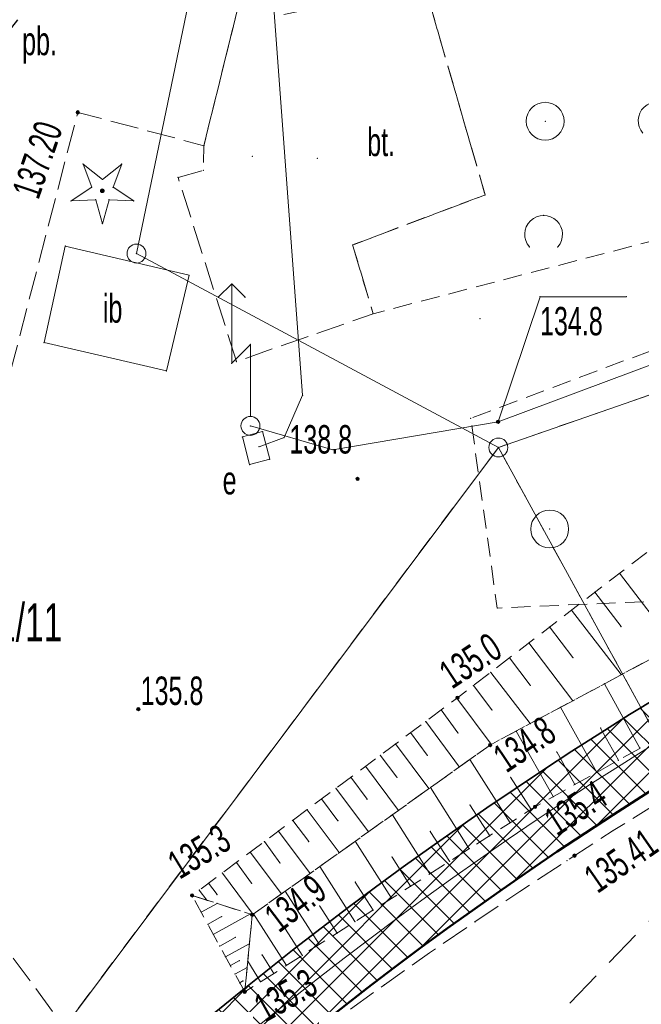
# Model space of a CAD drawing. Extents: x 6456700 to 6518119, y 5963420 to 5980059.
# Tile 55 of 256: x 6511966 to 6511983, y 5964269 to 5964295. Entities that reach past the tile are written whole.
import ezdxf
from ezdxf.enums import TextEntityAlignment as Align

# ---------------------------------------------------------------- set-up
doc = ezdxf.new("R2010")
doc.units = 0
doc.header["$MEASUREMENT"] = 0
for name, pattern in [('L_0_03', [1, 0.5, -0.5]), ('L_0_04', [1.5, 1, -0.5]), ('L_0_52', [1, 0.75, -0.25]), ('L_0_5A', [0.75, 0.5, -0.25])]:
    doc.linetypes.add(name, pattern=pattern)
doc.layers.get('0').update_dxf_attribs({"color": 2, "linetype": 'CONTINUOUS', "lineweight": 5})
for name, color, linetype, lineweight in [('000_Inne__niezydentyfikowane_', 7, 'CONTINUOUS', 18), ('18mm Kreska ciągła', 7, 'CONTINUOUS', 18), ('202_punkt_graniczny', 7, 'CONTINUOUS', 18), ('211_numer_dzialki_ewidencyjnej', 7, 'CONTINUOUS', 18), ('218_kontur_uzytku_gruntowego', 96, 'L_0_03', 18), ('219_dzialka_ewidencyjna', 7, 'CONTINUOUS', 18), ('35mm Ciągła', 7, 'CONTINUOUS', 35), ('50mm Kreska ciągła', 7, 'CONTINUOUS', 50), ('9mm Kreska ciągła', 252, 'CONTINUOUS', 9), ('drzewo_iglaste', 7, 'CONTINUOUS', 18), ('inna_budowla', 7, 'CONTINUOUS', 18), ('inna_budowla_Atr17', 7, 'CONTINUOUS', 18), ('jezdnia', 7, 'CONTINUOUS', 18), ('komora_podziemna', 7, 'CONTINUOUS', 18), ('komora_podziemna_Atr17', 7, 'CONTINUOUS', 18), ('obszar_utwardzony', 7, 'CONTINUOUS', 18), ('obszar_utwardzony_Atr17', 7, 'CONTINUOUS', 18), ('ogrodzenie_trwale', 7, 'CONTINUOUS', 18), ('pikieta_naturalna', 7, 'CONTINUOUS', 18), ('pikieta_naturalna_Atr2', 7, 'CONTINUOUS', 18), ('pikieta_sztuczna', 7, 'CONTINUOUS', 18), ('pikieta_sztuczna_Atr2', 7, 'CONTINUOUS', 18), ('przewod_elektroenergetyczny_podziemny', 7, 'CONTINUOUS', 18), ('rzedna', 7, 'CONTINUOUS', 18), ('rzedna_Atr2', 7, 'CONTINUOUS', 18), ('rzedna_Atr3', 7, 'CONTINUOUS', 18), ('skarpa_nieumocniona', 7, 'CONTINUOUS', 18), ('slup_przewodow_napowietrznych', 7, 'CONTINUOUS', 18), ('slup_trakcyjny', 7, 'CONTINUOUS', 18), ('zadrzewienie__zakrzewienie', 7, 'CONTINUOUS', 18), ('Zakres', 7, 'CONTINUOUS', 18)]:
    doc.layers.add(name, color=color, linetype=linetype, lineweight=lineweight)
doc.styles.get("Standard").update_dxf_attribs({"font": 'txt', "width": 0.75})

# ---------------------------------------------------------------- blocks, each defined once
blk = doc.blocks.new('mdcp_nowa')
at = {"layer": 'drzewo_iglaste', "linetype": 'Continuous', "lineweight": 18}
blk.add_hatch(color=94, dxfattribs=at).paths.add_polyline_path([(6494699.68, 5980741.39, 1), (6494699.68, 5980741.49, 1)])
at = {"layer": 'pikieta_naturalna', "linetype": 'Continuous', "lineweight": 18}
for points in [[(6494706.42, 5980733.785, 1), (6494706.42, 5980733.875, 1)], [(6494709.06, 5980728.005, 1), (6494709.06, 5980728.095, 1)], [(6494700.63, 5980727.705, 1), (6494700.63, 5980727.795, 1)], [(6494709.92, 5980726.755, 1), (6494709.92, 5980726.845, 1)], [(6494711.11, 5980725.125, 1), (6494711.11, 5980725.215, 1)], [(6494702.05, 5980722.785, 1), (6494702.05, 5980722.875, 1)], [(6494703.64, 5980722.275, 1), (6494703.64, 5980722.365, 1)], [(6494703.44, 5980720.235, 1), (6494703.44, 5980720.325, 1)]]:
    blk.add_hatch(color=18, dxfattribs=at).paths.add_polyline_path(points)
at = {"layer": 'pikieta_sztuczna', "linetype": 'Continuous', "lineweight": 18}
for points in [[(6494699.03, 5980743.465, 1), (6494699.03, 5980743.555, 1)], [(6494712.15, 5980723.835, 1), (6494712.15, 5980723.925, 1)]]:
    blk.add_hatch(color=18, dxfattribs=at).paths.add_polyline_path(points)
at = {"layer": 'rzedna', "linetype": 'Continuous', "lineweight": 18}
blk.add_hatch(color=18, dxfattribs=at).paths.add_polyline_path([(6494710.13, 5980735.295, 1), (6494710.13, 5980735.385, 1)])
at = {"layer": '000_Inne__niezydentyfikowane_', "linetype": 'Continuous', "lineweight": 18, "flags": 128}
for points in [[(6494713.34, 5980731.34), (6494714.81, 5980729.42)], [(6494712.69, 5980730.84), (6494713.38, 5980729.93)], [(6494712.07, 5980730.36), (6494713.38, 5980728.66)], [(6494711.49, 5980729.92), (6494712.11, 5980729.11)], [(6494710.94, 5980729.5), (6494712.11, 5980727.97)], [(6494710.43, 5980729.1), (6494710.98, 5980728.38)], [(6494709.94, 5980728.72), (6494710.98, 5980727.37)], [(6494709.48, 5980728.37), (6494709.97, 5980727.73)], [(6494713.88, 5980726.72), (6494712.94, 5980728.42)], [(6494709.04, 5980728.04), (6494709.95, 5980726.82)], [(6494708.63, 5980727.73), (6494709.07, 5980727.12)], [(6494712.74, 5980726.08), (6494711.78, 5980727.8)], [(6494708.22, 5980727.42), (6494709.11, 5980726.22)], [(6494713.31, 5980726.4), (6494712.84, 5980727.25)], [(6494707.82, 5980727.13), (6494708.26, 5980726.53)], [(6494711.59, 5980725.44), (6494710.61, 5980727.17)], [(6494707.42, 5980726.83), (6494708.3, 5980725.65)], [(6494707.02, 5980726.53), (6494707.46, 5980725.95)], [(6494710.45, 5980724.75), (6494709.39, 5980726.42)], [(6494712.16, 5980725.76), (6494711.68, 5980726.62)], [(6494706.63, 5980726.24), (6494707.5, 5980725.07)], [(6494706.24, 5980725.95), (6494706.67, 5980725.37)], [(6494711.01, 5980725.1), (6494710.46, 5980725.95)], [(6494705.85, 5980725.66), (6494706.71, 5980724.51)], [(6494709.37, 5980724.06), (6494708.35, 5980725.68)], [(6494705.47, 5980725.38), (6494705.9, 5980724.8)], [(6494709.91, 5980724.4), (6494709.39, 5980725.22)], [(6494705.09, 5980725.09), (6494705.93, 5980723.96)], [(6494708.33, 5980723.4), (6494707.34, 5980724.96)], [(6494704.71, 5980724.81), (6494705.13, 5980724.25)], [(6494704.33, 5980724.53), (6494705.17, 5980723.41)], [(6494708.85, 5980723.73), (6494708.34, 5980724.52)], [(6494703.96, 5980724.25), (6494704.37, 5980723.69)], [(6494707.32, 5980722.76), (6494706.36, 5980724.26)], [(6494703.58, 5980723.97), (6494704.41, 5980722.87)], [(6494707.82, 5980723.07), (6494707.33, 5980723.84)], [(6494703.22, 5980723.7), (6494703.62, 5980723.15)], [(6494706.35, 5980722.14), (6494705.42, 5980723.59)], [(6494702.85, 5980723.42), (6494703.66, 5980722.33)], [(6494702.48, 5980723.15), (6494702.71, 5980722.85)], [(6494706.83, 5980722.44), (6494706.36, 5980723.18)], [(6494702.24, 5980722.97), (6494702.44, 5980722.7)], [(6494705.41, 5980721.54), (6494704.51, 5980722.94)], [(6494702.29, 5980722.39), (6494702.71, 5980722.62)], [(6494705.88, 5980721.83), (6494705.42, 5980722.55)], [(6494702.47, 5980722.07), (6494702.83, 5980722.27)], [(6494702.61, 5980721.8), (6494703.59, 5980722.34)], [(6494704.54, 5980720.98), (6494703.67, 5980722.34)], [(6494704.96, 5980721.25), (6494704.52, 5980721.94)], [(6494702.78, 5980721.49), (6494703.19, 5980721.72)], [(6494702.93, 5980721.21), (6494703.56, 5980721.55)], [(6494704.21, 5980720.77), (6494703.9, 5980721.26)], [(6494703.06, 5980720.98), (6494703.3, 5980721.11)], [(6494703.86, 5980720.55), (6494703.52, 5980721.09)], [(6494703.18, 5980720.75), (6494703.5, 5980720.93)], [(6494703.31, 5980720.52), (6494703.39, 5980720.57)], [(6494703.43, 5980720.29), (6494703.44, 5980720.3)]]:
    blk.add_lwpolyline(points, dxfattribs=at)
at = {"layer": '000_Inne__niezydentyfikowane_'}
for p in [(6494713.34, 5980731.34), (6494712.69, 5980730.84), (6494712.07, 5980730.36), (6494711.49, 5980729.92), (6494713.38, 5980729.93), (6494710.94, 5980729.5), (6494710.43, 5980729.1), (6494712.11, 5980729.11), (6494709.94, 5980728.72), (6494713.38, 5980728.66), (6494709.48, 5980728.37), (6494710.98, 5980728.38), (6494712.94, 5980728.42), (6494709.04, 5980728.04), (6494712.11, 5980727.97), (6494708.63, 5980727.73), (6494709.97, 5980727.73), (6494711.78, 5980727.8), (6494708.22, 5980727.42), (6494710.98, 5980727.37), (6494712.84, 5980727.25), (6494707.82, 5980727.13), (6494709.07, 5980727.12), (6494710.61, 5980727.17), (6494707.42, 5980726.83), (6494709.95, 5980726.82), (6494713.88, 5980726.72), (6494707.02, 5980726.53), (6494708.26, 5980726.53), (6494709.39, 5980726.42), (6494711.68, 5980726.62), (6494706.63, 5980726.24), (6494709.11, 5980726.22), (6494713.31, 5980726.4), (6494706.24, 5980725.95), (6494707.46, 5980725.95), (6494710.46, 5980725.95), (6494712.74, 5980726.08), (6494705.85, 5980725.66), (6494708.3, 5980725.65), (6494708.35, 5980725.68), (6494712.16, 5980725.76), (6494705.47, 5980725.38), (6494706.67, 5980725.37), (6494711.59, 5980725.44), (6494709.39, 5980725.22), (6494705.09, 5980725.09), (6494707.34, 5980724.96), (6494707.5, 5980725.07), (6494711.01, 5980725.1), (6494704.71, 5980724.81), (6494705.9, 5980724.8), (6494710.45, 5980724.75), (6494704.33, 5980724.53), (6494706.71, 5980724.51), (6494708.34, 5980724.52), (6494709.91, 5980724.4), (6494703.96, 5980724.25), (6494705.13, 5980724.25), (6494706.36, 5980724.26), (6494703.58, 5980723.97), (6494705.93, 5980723.96), (6494707.33, 5980723.84), (6494709.37, 5980724.06), (6494703.22, 5980723.7), (6494704.37, 5980723.69), (6494705.42, 5980723.59), (6494708.85, 5980723.73), (6494702.85, 5980723.42), (6494705.17, 5980723.41), (6494708.33, 5980723.4), (6494702.48, 5980723.15), (6494703.62, 5980723.15), (6494706.36, 5980723.18), (6494707.82, 5980723.07), (6494702.24, 5980722.97), (6494702.71, 5980722.85), (6494704.41, 5980722.87), (6494704.51, 5980722.94), (6494702.44, 5980722.7), (6494702.71, 5980722.62), (6494705.42, 5980722.55), (6494707.32, 5980722.76), (6494702.29, 5980722.39), (6494702.83, 5980722.27), (6494703.59, 5980722.34), (6494703.66, 5980722.33), (6494703.67, 5980722.34), (6494706.83, 5980722.44), (6494702.47, 5980722.07), (6494706.35, 5980722.14), (6494702.61, 5980721.8), (6494704.52, 5980721.94), (6494705.88, 5980721.83), (6494702.78, 5980721.49), (6494703.19, 5980721.72), (6494703.56, 5980721.55), (6494705.41, 5980721.54), (6494702.93, 5980721.21), (6494703.9, 5980721.26), (6494704.96, 5980721.25), (6494703.06, 5980720.98), (6494703.3, 5980721.11), (6494703.52, 5980721.09), (6494704.54, 5980720.98), (6494703.18, 5980720.75), (6494703.5, 5980720.93), (6494704.21, 5980720.77), (6494703.31, 5980720.52), (6494703.39, 5980720.57), (6494703.86, 5980720.55), (6494703.43, 5980720.29), (6494703.44, 5980720.3)]:
    blk.add_point(p, dxfattribs=at)
at = {"layer": '202_punkt_graniczny', "color": 7, "linetype": 'Continuous', "lineweight": 18}
for centre in [(6494700.58, 5980739.78), (6494710.14, 5980734.66)]:
    blk.add_circle(centre, 0.25, dxfattribs=at)
at = {"layer": '202_punkt_graniczny'}
for p in [(6494700.58, 5980739.78), (6494710.14, 5980734.66)]:
    blk.add_point(p, dxfattribs=at)
at = {"layer": '218_kontur_uzytku_gruntowego', "lineweight": 18, "flags": 128}
for points in [[(6494779.29, 5980758.68), (6494710.14, 5980734.66)], [(6494710.14, 5980734.66), (6494684.13, 5980699.94)], [(6494710.14, 5980734.66), (6494715.87, 5980724.21)]]:
    blk.add_lwpolyline(points, dxfattribs=at)
at = {"layer": '218_kontur_uzytku_gruntowego'}
blk.add_point((6494710.14, 5980734.66), dxfattribs=at)
blk.add_point((6494710.14, 5980734.66), dxfattribs=at)
blk.add_point((6494710.14, 5980734.66), dxfattribs=at)
blk.add_point((6494710.14, 5980734.66), dxfattribs=at)
blk.add_point((6494710.14, 5980734.66), dxfattribs=at)
blk.add_point((6494710.14, 5980734.66), dxfattribs=at)
at = {"layer": '219_dzialka_ewidencyjna', "color": 3, "linetype": 'Continuous', "lineweight": 18, "flags": 128}
for points in [[(6494700.58, 5980739.78), (6494710.13, 5980785.82)], [(6494710.14, 5980734.66), (6494779.29, 5980758.68)], [(6494710.14, 5980734.66), (6494700.58, 5980739.78)], [(6494710.14, 5980734.66), (6494684.13, 5980699.94)], [(6494710.14, 5980734.66), (6494715.87, 5980724.21)]]:
    blk.add_lwpolyline(points, dxfattribs=at)
at = {"layer": '219_dzialka_ewidencyjna', "color": 3}
for p in [(6494700.58, 5980739.78), (6494700.58, 5980739.78), (6494710.14, 5980734.66), (6494710.14, 5980734.66), (6494710.14, 5980734.66), (6494710.14, 5980734.66)]:
    blk.add_point(p, dxfattribs=at)
at = {"layer": 'drzewo_iglaste', "color": 94, "linetype": 'Continuous', "lineweight": 13, "flags": 128}
for points in [[(6494699.397, 5980741.533), (6494699.168, 5980742.146)], [(6494699.168, 5980742.146), (6494699.68, 5980741.739)], [(6494699.68, 5980741.739), (6494700.192, 5980742.146)], [(6494700.192, 5980742.146), (6494699.963, 5980741.533)], [(6494698.852, 5980741.172), (6494699.397, 5980741.533)], [(6494699.963, 5980741.533), (6494700.508, 5980741.172)], [(6494699.505, 5980741.2), (6494698.852, 5980741.172)], [(6494699.68, 5980740.57), (6494699.505, 5980741.2)], [(6494699.855, 5980741.2), (6494699.68, 5980740.57)], [(6494700.508, 5980741.172), (6494699.855, 5980741.2)]]:
    blk.add_lwpolyline(points, dxfattribs=at)
at = {"layer": 'drzewo_iglaste', "color": 94, "linetype": 'Continuous', "lineweight": 18}
blk.add_circle((6494699.68, 5980741.44), 0.05, dxfattribs=at)
at = {"layer": 'drzewo_iglaste'}
for p in [(6494699.168, 5980742.146), (6494699.168, 5980742.146), (6494700.192, 5980742.146), (6494700.192, 5980742.146), (6494699.397, 5980741.533), (6494699.397, 5980741.533), (6494699.68, 5980741.739), (6494699.68, 5980741.739), (6494699.963, 5980741.533), (6494699.963, 5980741.533), (6494699.68, 5980741.44), (6494698.852, 5980741.172), (6494698.852, 5980741.172), (6494699.505, 5980741.2), (6494699.505, 5980741.2), (6494699.855, 5980741.2), (6494699.855, 5980741.2), (6494700.508, 5980741.172), (6494700.508, 5980741.172), (6494699.68, 5980740.57), (6494699.68, 5980740.57)]:
    blk.add_point(p, dxfattribs=at)
at = {"layer": 'inna_budowla', "color": 7, "linetype": 'Continuous', "lineweight": 18, "flags": 128}
blk.add_lwpolyline([(6494698.7, 5980739.98), (6494701.97, 5980739.21), (6494701.37, 5980736.68), (6494698.14, 5980737.43)], close=True, dxfattribs=at)
at = {"layer": 'inna_budowla'}
for p in [(6494698.7, 5980739.98), (6494701.97, 5980739.21), (6494698.14, 5980737.43), (6494701.37, 5980736.68)]:
    blk.add_point(p, dxfattribs=at)
at = {"layer": 'jezdnia', "color": 7, "linetype": 'L_0_52', "lineweight": 18, "flags": 128}
for points in [[(6494800.98, 5980766.05), (6494800.28, 5980765.21), (6494799.58, 5980764.38), (6494798.86, 5980763.57), (6494798.14, 5980762.76), (6494797.4, 5980761.96), (6494796.65, 5980761.17), (6494795.56, 5980759.97), (6494794.45, 5980758.8), (6494793.3, 5980757.65), (6494792.14, 5980756.53), (6494790.94, 5980755.44), (6494789.72, 5980754.37), (6494788.47, 5980753.34), (6494787.2, 5980752.33), (6494785.91, 5980751.36), (6494784.6, 5980750.41), (6494783.26, 5980749.5), (6494781.9, 5980748.62), (6494780.52, 5980747.77), (6494779.49, 5980747.15), (6494778.44, 5980746.54), (6494777.4, 5980745.94), (6494776.34, 5980745.36), (6494775.28, 5980744.78), (6494774.21, 5980744.23), (6494773.13, 5980743.68), (6494772.05, 5980743.15), (6494770.96, 5980742.63), (6494769.86, 5980742.12), (6494768.76, 5980741.63), (6494767.65, 5980741.15), (6494766.54, 5980740.68), (6494754.8, 5980736.16), (6494735.09, 5980729.04), (6494724.78, 5980724.36), (6494723.57, 5980723.74), (6494722.37, 5980723.09), (6494721.19, 5980722.42), (6494720.02, 5980721.72), (6494718.86, 5980721.01), (6494717.72, 5980720.27), (6494716.59, 5980719.51), (6494715.47, 5980718.73), (6494714.37, 5980717.93), (6494713.29, 5980717.1), (6494712.22, 5980716.26), (6494711.16, 5980715.4), (6494710.13, 5980714.51), (6494709.11, 5980713.61), (6494707.48, 5980712.2), (6494705.88, 5980710.76), (6494704.3, 5980709.3), (6494702.75, 5980707.8), (6494701.22, 5980706.28), (6494699.72, 5980704.74), (6494698.24, 5980703.17), (6494696.79, 5980701.57), (6494695.37, 5980699.95), (6494693.98, 5980698.31), (6494692.61, 5980696.64), (6494691.28, 5980694.95), (6494689.97, 5980693.24), (6494678.42, 5980678.9), (6494663.6, 5980660.49), (6494656.62, 5980651.14), (6494655.4, 5980649.55), (6494654.2, 5980647.93), (6494653.04, 5980646.3), (6494651.91, 5980644.64), (6494650.81, 5980642.95), (6494649.75, 5980641.25), (6494648.71, 5980639.53), (6494647.72, 5980637.79), (6494646.75, 5980636.02), (6494645.82, 5980634.24), (6494644.93, 5980632.44), (6494644.07, 5980630.63), (6494643.25, 5980628.8), (6494642.46, 5980626.95), (6494642.09, 5980625.98), (6494641.74, 5980625), (6494641.4, 5980624.01), (6494641.09, 5980623.02), (6494640.79, 5980622.02), (6494640.5, 5980621.01), (6494640.24, 5980620.01), (6494639.99, 5980618.99), (6494639.76, 5980617.98), (6494639.55, 5980616.96), (6494639.36, 5980615.93), (6494639.19, 5980614.9), (6494639.03, 5980613.87), (6494638.89, 5980612.84), (6494638.61, 5980611.3), (6494638.37, 5980609.75), (6494638.16, 5980608.19), (6494638, 5980606.63), (6494637.87, 5980605.07), (6494637.78, 5980603.5), (6494637.73, 5980601.93), (6494637.72, 5980600.36), (6494637.727, 5980600.016), (6494630.507, 5980602.343), (6494630.51, 5980602.97), (6494630.54, 5980604.31), (6494630.59, 5980605.65), (6494630.67, 5980606.99), (6494630.77, 5980608.32), (6494630.9, 5980609.66), (6494631.05, 5980610.99), (6494631.23, 5980612.32), (6494631.43, 5980613.64), (6494631.66, 5980614.96), (6494631.91, 5980616.28), (6494632.19, 5980617.59), (6494632.49, 5980618.9), (6494632.82, 5980620.2), (6494633.17, 5980621.49), (6494633.52, 5980622.8), (6494633.9, 5980624.09), (6494634.3, 5980625.39), (6494634.72, 5980626.67), (6494635.16, 5980627.95), (6494635.63, 5980629.21), (6494636.12, 5980630.47), (6494636.63, 5980631.72), (6494637.17, 5980632.96), (6494637.73, 5980634.19), (6494638.31, 5980635.41), (6494638.91, 5980636.62), (6494639.53, 5980637.82), (6494640.18, 5980639.01), (6494651.91, 5980654.89), (6494659.39, 5980664.48), (6494673.45, 5980682.25), (6494686.07, 5980698.81), (6494697.34, 5980711.93), (6494704.77, 5980718.76), (6494705.95, 5980719.62), (6494707.13, 5980720.47), (6494708.32, 5980721.31), (6494709.52, 5980722.13), (6494710.73, 5980722.95), (6494711.95, 5980723.75), (6494713.17, 5980724.54), (6494714.41, 5980725.31), (6494715.65, 5980726.08), (6494716.89, 5980726.83), (6494718.15, 5980727.57), (6494719.41, 5980728.3), (6494720.68, 5980729.01), (6494721.96, 5980729.71), (6494733.02, 5980734.84), (6494752.65, 5980741.77), (6494764.04, 5980746.21), (6494765.1, 5980746.65), (6494766.15, 5980747.09), (6494767.2, 5980747.55), (6494768.24, 5980748.02), (6494769.28, 5980748.5), (6494770.32, 5980748.99), (6494771.34, 5980749.49), (6494772.37, 5980750.01), (6494773.38, 5980750.53), (6494774.39, 5980751.07), (6494775.4, 5980751.61), (6494776.4, 5980752.17), (6494777.39, 5980752.74), (6494778.56, 5980753.48), (6494779.71, 5980754.25), (6494780.85, 5980755.04), (6494781.97, 5980755.85), (6494783.08, 5980756.68), (6494784.17, 5980757.53), (6494785.24, 5980758.41), (6494786.3, 5980759.3), (6494787.34, 5980760.22), (6494788.36, 5980761.15), (6494789.36, 5980762.11), (6494790.34, 5980763.08), (6494791.31, 5980764.08), (6494792.25, 5980765.09), (6494796.57, 5980770.19), (6494801.12, 5980776.47), (6494807.76, 5980786.96), (6494824.2, 5980815.58), (6494837.02, 5980838.19), (6494852.07, 5980864.69), (6494865.45, 5980888.16), (6494878.03, 5980909.37), (6494879.23, 5980911.4), (6494880.45, 5980913.41), (6494881.7, 5980915.41), (6494882.97, 5980917.4), (6494884.25, 5980919.37), (6494885.56, 5980921.33), (6494886.89, 5980923.28), (6494888.25, 5980925.21), (6494889.62, 5980927.12), (6494891.01, 5980929.02), (6494892.43, 5980930.91), (6494893.86, 5980932.78), (6494895.32, 5980934.63), (6494896.79, 5980936.47), (6494904.42, 5980944.79), (6494917.35, 5980957.18), (6494930.46, 5980968.66), (6494934.059, 5980971.777), (6494933.221, 5980963.181), (6494926.63, 5980957.35), (6494921.6, 5980952.87), (6494901.47, 5980932.34), (6494900.03, 5980930.62), (6494898.61, 5980928.88), (6494897.21, 5980927.13), (6494895.83, 5980925.35), (6494894.48, 5980923.57), (6494893.14, 5980921.76), (6494891.83, 5980919.94), (6494890.54, 5980918.1), (6494889.28, 5980916.25), (6494888.04, 5980914.38), (6494886.82, 5980912.49), (6494885.62, 5980910.59), (6494884.45, 5980908.68), (6494883.3, 5980906.75), (6494870.77, 5980885.48), (6494856.93, 5980861.45), (6494842.16, 5980835.5), (6494829.15, 5980812.43), (6494813, 5980783.94), (6494806.11, 5980773.06), (6494805.51, 5980772.15), (6494804.9, 5980771.26), (6494804.27, 5980770.37), (6494803.64, 5980769.49), (6494802.99, 5980768.61), (6494802.33, 5980767.75), (6494801.66, 5980766.89)], [(6494694.33, 5980737.21), (6494697.75, 5980750.11), (6494700, 5980758.36), (6494701.48, 5980764.85), (6494700.12, 5980767.83), (6494692.53, 5980775.44), (6494686.97, 5980780.14), (6494689.2, 5980782.6), (6494694.47, 5980778.12), (6494702.63, 5980771.2), (6494703.43, 5980775.2), (6494704.1, 5980779.37), (6494704.2, 5980785.47), (6494703.21, 5980788.7), (6494702.62, 5980789.91), (6494702.17, 5980790.46), (6494700.52, 5980794.9), (6494701.2, 5980796.76), (6494703.4, 5980797.75), (6494707.44, 5980798.08), (6494708.04, 5980792.7), (6494708.04, 5980786.95), (6494707.83, 5980780.22), (6494707.26, 5980780.18), (6494706.67, 5980775.32), (6494705.3, 5980762.89), (6494703.98, 5980749.21), (6494702.36, 5980742.63), (6494699.03, 5980743.51), (6494697.22, 5980736.54)], [(6494697.34, 5980711.93), (6494686.07, 5980698.81), (6494687.98, 5980706.03), (6494689.49, 5980713.68), (6494691.43, 5980724.1), (6494693.37, 5980732.56), (6494696.29, 5980731.96), (6494695.64, 5980726.38), (6494696.53, 5980722.26), (6494698.8, 5980719.17), (6494701.42, 5980718.16), (6494704.77, 5980718.76)]]:
    blk.add_lwpolyline(points, close=True, dxfattribs=at)
at = {"layer": 'jezdnia'}
for p in [(6494699.03, 5980743.51), (6494702.36, 5980742.63), (6494713.17, 5980724.54), (6494711.95, 5980723.75), (6494710.73, 5980722.95), (6494709.52, 5980722.13), (6494708.32, 5980721.31), (6494707.13, 5980720.47)]:
    blk.add_point(p, dxfattribs=at)
at = {"layer": 'komora_podziemna', "color": 1, "linetype": 'Continuous', "lineweight": 18, "flags": 128}
blk.add_lwpolyline([(6494703.91, 5980735.08), (6494704.1, 5980734.35), (6494703.57, 5980734.21), (6494703.38, 5980734.94)], close=True, dxfattribs=at)
at = {"layer": 'komora_podziemna'}
for p in [(6494703.91, 5980735.08), (6494703.38, 5980734.94), (6494703.57, 5980734.21), (6494704.1, 5980734.35)]:
    blk.add_point(p, dxfattribs=at)
at = {"layer": 'obszar_utwardzony', "color": 7, "linetype": 'L_0_52', "lineweight": 18, "flags": 128}
blk.add_lwpolyline([(6494702.36, 5980742.63), (6494703.98, 5980749.21), (6494704.41, 5980746.08), (6494708.19, 5980746.85), (6494708.39, 5980746.17), (6494709.79, 5980741.33), (6494706.29, 5980740.01), (6494706.83, 5980738.19), (6494703.22, 5980736.93), (6494701.68, 5980741.79), (6494702.35, 5980741.98)], close=True, dxfattribs=at)
at = {"layer": 'obszar_utwardzony'}
for p in [(6494702.36, 5980742.63), (6494701.68, 5980741.79), (6494702.35, 5980741.98), (6494709.79, 5980741.33), (6494706.29, 5980740.01), (6494706.83, 5980738.19), (6494703.22, 5980736.93)]:
    blk.add_point(p, dxfattribs=at)
at = {"layer": 'ogrodzenie_trwale'}
for p in [(6494703.64, 5980742.35), (6494705.36, 5980742.3), (6494701.68, 5980741.79), (6494702.35, 5980741.98), (6494709.79, 5980741.33), (6494706.29, 5980740.01), (6494706.83, 5980738.19), (6494709.65, 5980738.06), (6494703.22, 5980736.93)]:
    blk.add_point(p, dxfattribs=at)
at = {"layer": 'pikieta_naturalna', "color": 7, "linetype": 'Continuous', "lineweight": 18}
for centre in [(6494706.42, 5980733.83), (6494709.06, 5980728.05), (6494700.63, 5980727.75), (6494709.92, 5980726.8), (6494711.11, 5980725.17), (6494702.05, 5980722.83), (6494703.64, 5980722.32), (6494703.44, 5980720.28)]:
    blk.add_circle(centre, 0.045, dxfattribs=at)
at = {"layer": 'pikieta_naturalna'}
for p in [(6494706.42, 5980733.83), (6494709.06, 5980728.05), (6494700.63, 5980727.75), (6494709.92, 5980726.8), (6494711.11, 5980725.17), (6494702.05, 5980722.83), (6494703.64, 5980722.32), (6494703.44, 5980720.28)]:
    blk.add_point(p, dxfattribs=at)
at = {"layer": 'pikieta_sztuczna', "color": 7, "linetype": 'Continuous', "lineweight": 18}
for centre in [(6494699.03, 5980743.51), (6494712.15, 5980723.88)]:
    blk.add_circle(centre, 0.045, dxfattribs=at)
at = {"layer": 'pikieta_sztuczna'}
for p in [(6494699.03, 5980743.51), (6494712.15, 5980723.88)]:
    blk.add_point(p, dxfattribs=at)
at = {"layer": 'przewod_elektroenergetyczny_podziemny', "color": 1, "linetype": 'Continuous', "lineweight": 18, "flags": 128}
for points in [[(6494703.82, 5980734.68), (6494704.48, 5980734.92), (6494704.97, 5980736.04), (6494704.02, 5980748.77), (6494706.67, 5980754.77), (6494724.78, 5980758.13), (6494744.01, 5980761.66), (6494741.96, 5980770.29), (6494741.54, 5980775.09), (6494740.03, 5980781.38), (6494735.52, 5980791.93), (6494733.48, 5980796.91), (6494730.09, 5980801.58), (6494735.42, 5980806.44), (6494728.84, 5980814.2), (6494727.57, 5980814.3)], [(6494764.98, 5980713.7), (6494762.95, 5980730.26), (6494755.77, 5980751.17), (6494736.89, 5980745.6), (6494723.01, 5980740.14), (6494710.13, 5980735.34), (6494705.77, 5980734.6), (6494703.59, 5980735.23)]]:
    blk.add_lwpolyline(points, dxfattribs=at)
at = {"layer": 'przewod_elektroenergetyczny_podziemny'}
for p in [(6494704.97, 5980736.04), (6494710.13, 5980735.34), (6494703.59, 5980735.23), (6494704.48, 5980734.92), (6494703.82, 5980734.68), (6494705.77, 5980734.6)]:
    blk.add_point(p, dxfattribs=at)
at = {"layer": 'rzedna', "color": 7, "linetype": 'Continuous', "lineweight": 18}
blk.add_circle((6494710.13, 5980735.34), 0.045, dxfattribs=at)
at = {"layer": 'rzedna'}
blk.add_point((6494710.13, 5980735.34), dxfattribs=at)
at = {"layer": 'rzedna_Atr2', "color": 7, "linetype": 'Continuous', "lineweight": 18, "flags": 128}
blk.add_lwpolyline([(6494710.13, 5980735.34), (6494711.24, 5980738.64), (6494713.517, 5980738.64)], dxfattribs=at)
at = {"layer": 'rzedna_Atr2'}
for p in [(6494711.24, 5980738.64), (6494713.517, 5980738.64), (6494710.13, 5980735.34)]:
    blk.add_point(p, dxfattribs=at)
at = {"layer": 'skarpa_nieumocniona', "color": 7, "linetype": 'L_0_5A', "lineweight": 18, "flags": 128}
for points in [[(6494813.39, 5980800.96), (6494806.03, 5980787.96), (6494799.32, 5980778.06), (6494790.83, 5980766.55), (6494783.18, 5980759.49), (6494776.07, 5980754.75), (6494763, 5980748.5), (6494751.74, 5980744.04), (6494745.64, 5980741.83), (6494732.14, 5980736.8), (6494720.58, 5980732.51), (6494709.92, 5980726.8), (6494703.64, 5980722.32), (6494702.05, 5980722.83), (6494709.06, 5980728.05), (6494720.22, 5980736.62), (6494729.47, 5980742.95), (6494750.23, 5980748.65), (6494761.43, 5980752.03), (6494770.23, 5980755.18), (6494774.66, 5980757.12), (6494781.64, 5980761.16), (6494789.36, 5980767.88), (6494798.34, 5980778.64), (6494804.8, 5980788.58), (6494812.98, 5980803.24)], [(6494703.64, 5980722.32), (6494709.92, 5980726.8), (6494720.58, 5980732.51), (6494732.14, 5980736.8), (6494745.64, 5980741.83), (6494732.4, 5980736.09), (6494721.37, 5980730.9), (6494711.11, 5980725.17), (6494703.44, 5980720.28)], [(6494703.44, 5980720.28), (6494702.05, 5980722.83), (6494703.64, 5980722.32)]]:
    blk.add_lwpolyline(points, close=True, dxfattribs=at)
at = {"layer": 'skarpa_nieumocniona'}
for p in [(6494709.06, 5980728.05), (6494709.06, 5980728.05), (6494709.92, 5980726.8), (6494709.92, 5980726.8), (6494709.92, 5980726.8), (6494709.92, 5980726.8), (6494711.11, 5980725.17), (6494711.11, 5980725.17), (6494702.05, 5980722.83), (6494702.05, 5980722.83), (6494702.05, 5980722.83), (6494702.05, 5980722.83), (6494703.64, 5980722.32), (6494703.64, 5980722.32), (6494703.64, 5980722.32), (6494703.64, 5980722.32), (6494703.64, 5980722.32), (6494703.64, 5980722.32), (6494703.44, 5980720.28), (6494703.44, 5980720.28), (6494703.44, 5980720.28), (6494703.44, 5980720.28)]:
    blk.add_point(p, dxfattribs=at)
at = {"layer": 'slup_przewodow_napowietrznych', "color": 7, "linetype": 'Continuous', "lineweight": 13}
blk.add_circle((6494703.59, 5980735.23), 0.25, dxfattribs=at)
at = {"layer": 'slup_przewodow_napowietrznych'}
blk.add_point((6494703.59, 5980735.23), dxfattribs=at)
at = {"layer": 'slup_trakcyjny', "color": 7, "linetype": 'Continuous', "lineweight": 18, "flags": 128}
for points in [[(6494702.741, 5980738.626), (6494703.095, 5980738.98)], [(6494703.449, 5980738.626), (6494703.095, 5980738.98)], [(6494703.095, 5980738.98), (6494703.095, 5980736.884)], [(6494703.095, 5980736.884), (6494703.59, 5980737.38)], [(6494703.59, 5980735.48), (6494703.59, 5980737.38)]]:
    blk.add_lwpolyline(points, dxfattribs=at)
at = {"layer": 'slup_trakcyjny', "color": 7, "linetype": 'Continuous', "lineweight": 18}
blk.add_circle((6494703.59, 5980735.23), 0.25, dxfattribs=at)
at = {"layer": 'slup_trakcyjny'}
for p in [(6494703.095, 5980738.98), (6494703.095, 5980738.98), (6494703.095, 5980738.98), (6494702.741, 5980738.626), (6494703.449, 5980738.626), (6494703.59, 5980737.38), (6494703.59, 5980737.38), (6494703.095, 5980736.884), (6494703.095, 5980736.884), (6494703.59, 5980735.48), (6494703.59, 5980735.23)]:
    blk.add_point(p, dxfattribs=at)
at = {"layer": 'zadrzewienie__zakrzewienie', "color": 7, "linetype": 'L_0_5A', "lineweight": 18, "flags": 128}
for points in [[(6494751.74, 5980744.04), (6494745.64, 5980741.83), (6494732.4, 5980736.09), (6494721.37, 5980730.9), (6494710.11, 5980730.42), (6494709.41, 5980735.43), (6494729.47, 5980742.95), (6494750.23, 5980748.65), (6494761.43, 5980752.03), (6494763, 5980748.5)], [(6494722.37, 5980742.25), (6494706.83, 5980738.19), (6494706.29, 5980740.01), (6494709.79, 5980741.33), (6494708.39, 5980746.17), (6494714.35, 5980747.66)]]:
    blk.add_lwpolyline(points, close=True, dxfattribs=at)
at = {"layer": 'zadrzewienie__zakrzewienie', "color": 7, "linetype": 'Continuous', "lineweight": 18}
for centre in [(6494711.376, 5980743.276), (6494711.496, 5980732.506)]:
    blk.add_circle(centre, 0.5, dxfattribs=at)
for centre in [(6494714.334, 5980743.287), (6494711.334, 5980740.287)]:
    blk.add_arc(centre, 0.5, 318.85, 221.162, dxfattribs=at)
at = {"layer": 'zadrzewienie__zakrzewienie'}
for p in [(6494711.376, 5980743.276), (6494709.79, 5980741.33), (6494711.334, 5980740.787), (6494706.29, 5980740.01), (6494710.958, 5980739.958), (6494711.71, 5980739.958), (6494706.83, 5980738.19), (6494709.41, 5980735.43), (6494711.496, 5980732.506), (6494710.11, 5980730.42)]:
    blk.add_point(p, dxfattribs=at)
at = {"layer": 'Zakres', "linetype": 'L_0_04', "lineweight": 25, "flags": 128}
blk.add_lwpolyline([(6495113.77, 5985050.22), (6495121.12, 5984877.07), (6495125.76, 5984757.87), (6495129.89, 5984649.81), (6495141.08, 5984611.3), (6495145.77, 5984544.53), (6495147.36, 5984487.27), (6495157.22, 5984392.07), (6495162.95, 5984387.45), (6495180.24, 5984384.16), (6495229.5, 5984386.61), (6495251.65, 5984373.41), (6495258.77, 5984357.12), (6495255.44, 5984330.44), (6495250.77, 5984304.39), (6495252.21, 5984282.78), (6495255.46, 5984256.45), (6495254.94, 5984238.25), (6495266.4, 5984211), (6495277.24, 5984182.33), (6495294.2, 5984133.19), (6495300.94, 5984095.37), (6495313.24, 5984037.69), (6495317.44, 5983978.18), (6495300.35, 5983922.18), (6495282.35, 5983883.38), (6495266.21, 5983862.23), (6495242.03, 5983839.67), (6495211.11, 5983816.86), (6495158.26, 5983772.66), (6495130.6, 5983651.16), (6495116.31, 5983543.43), (6495129.51, 5983346.73), (6495134.58, 5983264.71), (6495139.64, 5983186.97), (6495193.25, 5983077.94), (6495199.2, 5983041.97), (6495206.23, 5983026), (6495208.96, 5983004.88), (6495202.27, 5982979.48), (6495202.42, 5982950.13), (6495209.35, 5982897.38), (6495215.97, 5982850.34), (6495228.6, 5982809.97), (6495226.85, 5982778.82), (6495225.04, 5982750.56), (6495220.26, 5982723.37), (6495226.54, 5982679.97), (6495206.06, 5982669.48), (6495192.68, 5982657.71), (6495184.57, 5982648.65), (6495174.78, 5982624.58), (6495164.23, 5982604.61), (6495150.7, 5982588.3), (6495137.69, 5982582.43), (6495118.26, 5982573.75), (6495100.35, 5982558.42), (6495090.36, 5982544.99), (6495075.87, 5982519.06), (6495060.83, 5982499.68), (6495049.41, 5982485.49), (6495035.07, 5982459.7), (6495006.7, 5982406.64), (6494980.89, 5982351.84), (6494944.35, 5982293.29), (6494925.72, 5982250.11), (6494905.2, 5982190.37), (6494898.43, 5982153.5), (6494879.51, 5982063.89), (6494864.14, 5981992.66), (6494816.93, 5981768.61), (6494777.79, 5981577.7), (6494739.84, 5981394.72), (6494718.65, 5981297.89), (6494716.45, 5981237.31), (6494738.62, 5981208.21), (6494776.48, 5981173.06), (6494817.16, 5981137.44), (6494847.63, 5981109.8), (6494877.39, 5981077.08), (6494912.75, 5981030.55), (6494916.06, 5981014.71), (6494903.86, 5980957.01), (6494916.13, 5980953.51), (6494892.32, 5980927.59), (6494850.7, 5980858.8), (6494806.81, 5980779.89), (6494785.1, 5980753.49), (6494715.22, 5980723.29), (6494679.96, 5980686.78), (6494651.35, 5980651.29), (6494549.14, 5980683.24), (6494511.84, 5980659.66), (6494443.61, 5980630.33), (6494428.78, 5980598.6), (6494431.58, 5980579.46), (6494420.56, 5980549.76), (6494416.45, 5980528.2), (6494403.86, 5980507.16), (6494388.89, 5980482.96), (6494365.32, 5980407.99), (6494335.67, 5980315.15), (6494332.29, 5980297.41), (6494335.1, 5980278.18), (6494347.25, 5980254.84), (6494336.79, 5980250.09), (6494300.04, 5980271.34), (6494320.8, 5980301.43), (6494336.81, 5980349.17), (6494344.85, 5980380.92), (6494360.85, 5980437.13), (6494374.18, 5980476.38), (6494386.14, 5980498.84), (6494403.02, 5980528.52), (6494411.33, 5980563.19), (6494420.84, 5980586.25), (6494420.25, 5980601.11), (6494434.95, 5980635.94), (6494446.75, 5980644.99), (6494465.77, 5980647.27), (6494513.02, 5980669.46), (6494507.85, 5980679.68), (6494547.89, 5980705.83), (6494570.06, 5980691.34), (6494636.17, 5980669.05), (6494706.14, 5980756.86), (6494742.78, 5980772.58), (6494798.53, 5980814.27), (6494826.12, 5980867.97), (6494849.57, 5980908.6), (6494845.35, 5980942.01), (6494853.94, 5980970.83), (6494891.08, 5980960.54), (6494890.11, 5980965.73), (6494903.94, 5981025.69), (6494869.98, 5981070.3), (6494770.97, 5981160.58), (6494728.18, 5981200.64), (6494706.13, 5981229.56), (6494707.94, 5981299.75), (6494728.84, 5981398.1), (6494767.06, 5981580.19), (6494806.17, 5981770.55), (6494854.36, 5981994.76), (6494869.73, 5982065.97), (6494888.61, 5982155.44), (6494891.67, 5982173.95), (6494895.82, 5982197.45), (6494916.38, 5982253.72), (6494935.47, 5982297.95), (6494954.97, 5982331.67), (6494972.09, 5982356.64), (6494997.76, 5982411.14), (6495026.29, 5982464.48), (6495041.09, 5982491.09), (6495052.99, 5982505.88), (6495067.51, 5982524.6), (6495081.94, 5982550.43), (6495092.99, 5982565.28), (6495112.86, 5982582.29), (6495133.59, 5982591.55), (6495144.48, 5982596.46), (6495155.87, 5982610.19), (6495165.7, 5982628.8), (6495175.96, 5982654.03), (6495185.62, 5982664.83), (6495200.4, 5982677.82), (6495212.49, 5982688.04), (6495209.64, 5982723.43), (6495215.22, 5982750.57), (6495216.87, 5982779.54), (6495218.31, 5982809.31), (6495206.86, 5982847.92), (6495199.44, 5982894.74), (6495192.11, 5982948.71), (6495190.16, 5982979.24), (6495183.47, 5983075.16), (6495129.79, 5983184.34), (6495124.6, 5983264.07), (6495119.53, 5983346.09), (6495106.27, 5983543.75), (6495120.74, 5983652.9), (6495148.75, 5983779.42), (6495204.15, 5983826.04), (6495273.41, 5983889.36), (6495288.53, 5983927.42), (6495300.83, 5983964.69), (6495303.91, 5983980.14), (6495301.32, 5984039.55), (6495291.1, 5984093.63), (6495284.5, 5984130.67), (6495267.84, 5984178.93), (6495257.12, 5984207.3), (6495244.96, 5984236.19), (6495244.79, 5984255.42), (6495242.25, 5984281.97), (6495240.71, 5984304.95), (6495245.55, 5984331.94), (6495248.51, 5984355.64), (6495243.77, 5984366.47), (6495226.98, 5984376.47), (6495179.54, 5984374.12), (6495158.61, 5984378.09), (6495147.7, 5984386.91), (6495137.38, 5984486.61), (6495135.78, 5984544.04), (6495131.18, 5984609.54), (6495119.95, 5984648.2), (6495115.76, 5984757.49), (6495111.12, 5984876.67), (6495103.73, 5985050.93), (6495109.36, 5985081.73), (6495120.41, 5985085.88)], close=True, dxfattribs=at)
at = {"layer": '211_numer_dzialki_ewidencyjnej', "color": 7, "lineweight": 20, "width": 0.66}
blk.add_text('41/11', height=1, dxfattribs=at).set_placement((6494696.41, 5980730.54), align=Align.TOP_LEFT)
at = {"layer": 'inna_budowla_Atr17', "color": 7, "lineweight": 15, "width": 0.66}
blk.add_text('ib', height=0.75, dxfattribs=at).set_placement((6494699.693, 5980738.705), align=Align.TOP_LEFT)
at = {"layer": 'komora_podziemna_Atr17', "color": 7, "lineweight": 15, "width": 0.66}
blk.add_text('e', height=0.75, dxfattribs=at).set_placement((6494702.856, 5980734.17), align=Align.TOP_LEFT)
at = {"layer": 'obszar_utwardzony_Atr17', "color": 7, "lineweight": 15, "width": 0.66}
for s, p in [('pb.', (6494697.56, 5980745.77)), ('bt.', (6494706.676, 5980743.105))]:
    blk.add_text(s, height=0.75, dxfattribs=at).set_placement(p, align=Align.TOP_LEFT)
at = {"layer": 'pikieta_naturalna_Atr2', "color": 7, "lineweight": 15, "width": 0.66}
for s, p in [('138.8', (6494704.62, 5980735.25)), ('135.8', (6494700.69, 5980728.61))]:
    blk.add_text(s, height=0.75, dxfattribs=at).set_placement(p, align=Align.TOP_LEFT)
for s, rotation, p in [('135.0', 33.4, (6494708.5, 5980728.89)), ('134.8', 34, (6494709.93, 5980726.67)), ('135.4', 32.6, (6494711.28, 5980725.01)), ('135.3', 31.3, (6494701.33, 5980723.88)), ('134.9', 37.2, (6494703.89, 5980722.42)), ('135.3', 29.1, (6494703.61, 5980720.12))]:
    blk.add_text(s, height=0.75, rotation=rotation, dxfattribs=at).set_placement(p, align=Align.TOP_LEFT)
at = {"layer": 'pikieta_sztuczna_Atr2', "color": 7, "lineweight": 15, "width": 0.66}
for s, rotation, p in [('137.20', 71.3, (6494697.28, 5980741.42)), ('135.41', 34.8, (6494712.33, 5980723.48))]:
    blk.add_text(s, height=0.75, rotation=rotation, dxfattribs=at).set_placement(p, align=Align.TOP_LEFT)
at = {"layer": 'rzedna_Atr3', "color": 7, "lineweight": 15, "width": 0.66}
blk.add_text('134.8', height=0.75, dxfattribs=at).set_placement((6494711.24, 5980738.372), align=Align.TOP_LEFT)

msp = doc.modelspace()

# ---------------------------------------------------------------- block references
at = {"linetype": 'ByBlock'}
msp.add_blockref('mdcp_nowa', (17268.786, -16450.998), dxfattribs=at)

# ---------------------------------------------------------------- next in the draw order: hatches: boundary and pattern name
at = {"layer": '9mm Kreska ciągła'}
h = msp.add_hatch(dxfattribs=at)
h.set_pattern_fill('ANSI37', color=256, scale=4)
h.set_pattern_definition([(45, (6511919.29713, 5964205.80313), (-0.3535534, 0.3535534), []), (135, (6511919.29713, 5964205.80313), (-0.3535534, -0.3535534), [])])
edge = h.paths.add_edge_path()
edge.add_arc((6512161.116, 5964484.823), 3, 319.1973, 391.4314, ccw=False)
edge.add_arc((6512302.768, 5964368.68), 180.179, 140.67516, 150.2278)
edge.add_line((6512146.371, 5964458.149), (6512072.706, 5964329.641))
edge.add_arc((6511998.482, 5964375.659), 87.332, 292.18388, 328.20144, ccw=False)
edge.add_line((6512031.457, 5964294.792), (6512001.751, 5964283.857))
edge.add_arc((6512036.294, 5964190.013), 100, 110.20793, 142.70539)
edge.add_line((6511956.741, 5964250.604), (6511951.132, 5964243.24))
edge.add_line((6511951.132, 5964243.24), (6511943.519, 5964233.244))
edge.add_line((6511943.519, 5964233.244), (6511923.471, 5964207.866))
edge.add_arc((6511919.53, 5964210.598), 4.795, 267.2117, 325.2662, ccw=False)
edge.add_line((6511919.297, 5964205.809), (6511941.938, 5964234.47))
edge.add_line((6511941.938, 5964234.47), (6511949.542, 5964244.453))
edge.add_line((6511949.542, 5964244.453), (6511955.15, 5964251.816))
edge.add_arc((6512036.294, 5964190.013), 102, 470.20793, 502.70539, ccw=False)
edge.add_line((6512001.06, 5964285.734), (6512030.734, 5964296.657))
edge.add_arc((6511998.482, 5964375.659), 85.332, -67.79309, -31.82159)
edge.add_line((6512070.989, 5964330.666), (6512144.636, 5964459.143))
edge.add_arc((6512306.004, 5964366.643), 186, 499.92494, 510.17738, ccw=False)

# ---------------------------------------------------------------- next in the draw order: linework, layer by layer
at = {"layer": '18mm Kreska ciągła', "color": 4, "ltscale": 0.1}
msp.add_lwpolyline([(6512164.077, 5964485.309, 0.043996), (6512145.503, 5964458.646), (6512071.847, 5964330.153, -0.158361), (6512031.096, 5964295.724), (6512001.406, 5964284.796, 0.142755), (6511955.945, 5964251.21), (6511950.337, 5964243.847), (6511942.729, 5964233.857), (6511920.677, 5964205.942)], format="xyb", dxfattribs=at)
at = {"layer": '35mm Ciągła', "color": 6, "ltscale": 0.1}
msp.add_lwpolyline([(6512163.676, 5964486.388, 0.044765), (6512144.636, 5964459.143), (6512070.989, 5964330.666, -0.158257), (6512030.734, 5964296.657), (6512001.06, 5964285.734, 0.142755), (6511955.15, 5964251.816), (6511949.542, 5964244.453), (6511941.938, 5964234.47), (6511919.297, 5964205.809)], format="xyb", dxfattribs=at)
at = {"layer": '50mm Kreska ciągła', "color": 5, "ltscale": 0.1}
msp.add_lwpolyline([(6512163.387, 5964482.863, 0.041705), (6512146.371, 5964458.149), (6512072.706, 5964329.641, -0.158463), (6512031.457, 5964294.792), (6512001.751, 5964283.857, 0.142755), (6511956.741, 5964250.604), (6511951.132, 5964243.24), (6511943.519, 5964233.244), (6511923.101, 5964207.397)], format="xyb", dxfattribs=at)

doc.saveas('drawing.dxf')
